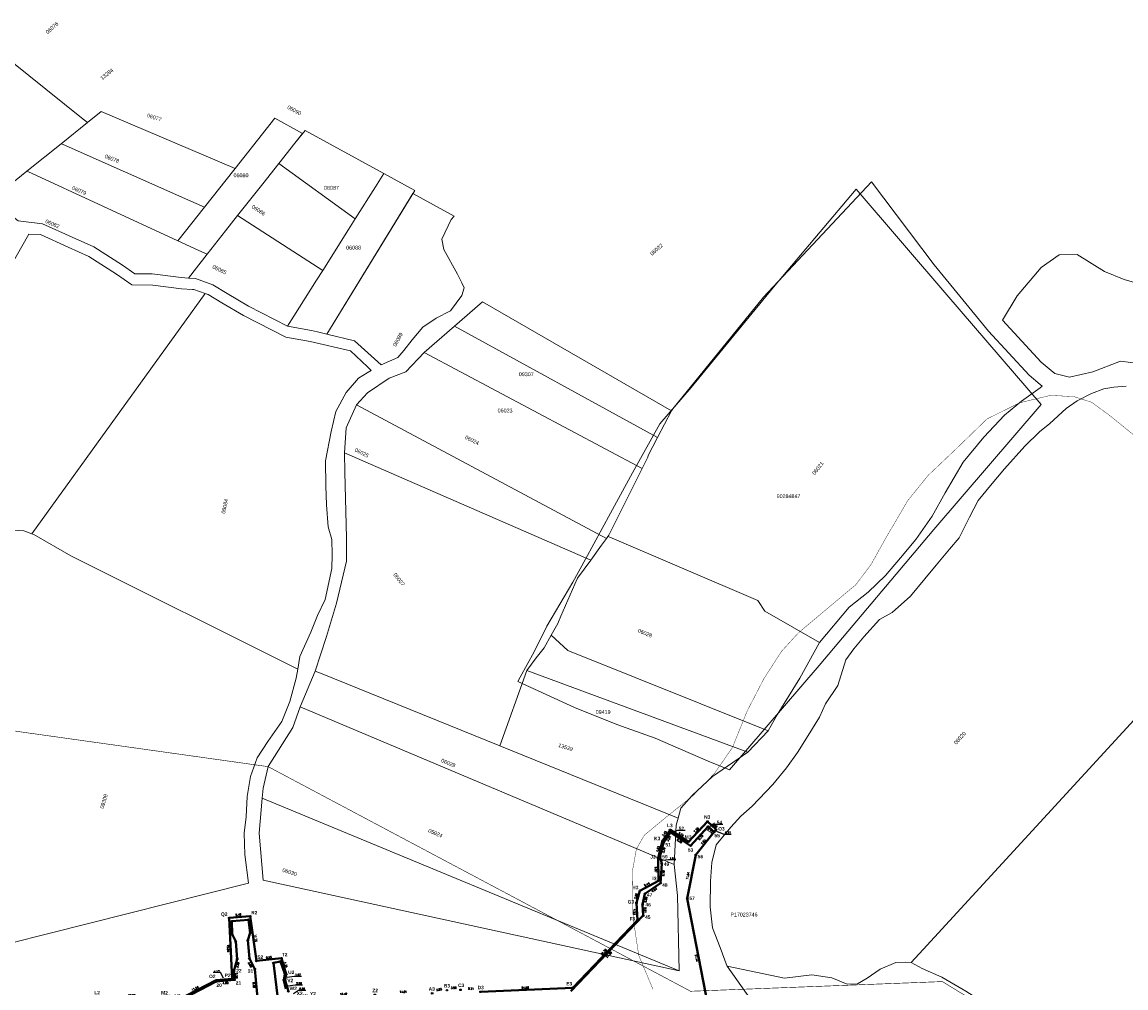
# Model space of a CAD drawing. Header units: metres. Extents: x 347609 to 748319, y 8548087 to 17123455.
# Tile 21 of 48: x 376348 to 376635, y 8568096 to 8568348. Entities that reach past the tile are written whole.
import ezdxf
from ezdxf import colors
from ezdxf.entities.mleader import LeaderData, LeaderLine
from ezdxf.enums import TextEntityAlignment as Align
from ezdxf.math import Vec2, Vec3

# ---------------------------------------------------------------- set-up
doc = ezdxf.new("R2010")
doc.units = ezdxf.units.M
doc.linetypes.add('ACAD_ISO02W100', pattern=[15, 12, -3])
doc.linetypes.add('ACAD_ISO04W100', pattern=[30, 24, -3, 0, -3])
for name, color, linetype in [('00_TEXTO', 7, 'Continuous'), ('manzanas', 2, 'Continuous'), ('VERTICES', 244, 'Continuous'), ('ZR_LIMA_PSAD56_A_WGS84', 210, 'Continuous')]:
    doc.layers.add(name, color=color, linetype=linetype)
for name, color, linetype, lineweight in [('02. FAJA MARGINAL', 5, 'ACAD_ISO02W100', 0), ('DISTANCIA', 7, 'Continuous', 9), ('Predios Rurales', 90, 'Continuous', 15), ('Red vial vecinal', 241, 'ACAD_ISO04W100', 30)]:
    doc.layers.add(name, color=color, linetype=linetype, lineweight=lineweight)
doc.layers.add('LIMITES CONSTRUCTIVO 2', color=40, linetype='Continuous', true_color=0xffbf00)
doc.layers.add('Predios Rurales Nombres', color=7, linetype='Continuous', true_color=0xffffff)
doc.styles.add('ARIAL', font='arial.ttf')
doc.styles.add('MtXpl_MS_Shell_Dlg_2', font='txt')
doc.styles.add('ROMANS', font='romans.shx')
doc.styles.get("Standard").update_dxf_attribs({"font": 'simplex.shx'})
doc.styles.add('VERTICES', font='sanssb__.ttf')

# ---------------------------------------------------------------- blocks, each defined once
blk = doc.blocks.new('A$Ca0275f86')
at = {"layer": 'VERTICES', "color": 6}
for centre in [(376526.28, 8568139.64), (376516.52, 8568137.49), (376528.02, 8568136.93), (376528.5, 8568137.53), (376514.59, 8568134.63), (376521.35, 8568134.38), (376523.25, 8568130.96), (376513.4, 8568130.16), (376185.77, 8568123.91), (376186.09, 8568124.67), (376193.79, 8568122.82), (376513.49, 8568124.19), (376184.13, 8568119.72), (376508.69, 8568121.63), (376521.01, 8568119.64), (376507.79, 8568118.48), (376401.77, 8568114.53), (376407.23, 8568114.96), (376508.06, 8568113.96), (376190.68, 8568113.3), (376181.6, 8568107.11), (376188.98, 8568104.41), (376408.86, 8568103.34), (376415.38, 8568104.03), (376416.64, 8568099.87), (376398.39, 8568098.32), (376402.54, 8568098.7), (376416.32, 8568098.24), (376491.18, 8568096.36), (376367.36, 8568093.85), (376385.39, 8568093.7), (376417.19, 8568095.4), (376419.23, 8568093.76), (376423.3, 8568093.61), (376439.69, 8568094.51), (376454.6, 8568094.89), (376458.44, 8568095.72), (376461.99, 8568095.82), (376467.18, 8568095.31), (376187.65, 8568091.12), (376191.31, 8568090.94), (376239.7, 8568091.25), (376243.3, 8568092.21), (376287.4, 8568091.13), (376315.37, 8568092.11), (376362.7, 8568092.73), (376388.13, 8568093.02), (376211.63, 8568087.76), (376214.69, 8568090.04), (376223.74, 8568088.28), (376236.7, 8568088.39), (376243.68, 8568087.62), (376259.92, 8568089.95), (376526.97, 8568088.77), (376191.53, 8568087.17), (376195.75, 8568087.11), (376217.76, 8568087.41), (376540.16, 8568080.04), (376542.92, 8568072.89), (376406.4, 8568064.85), (376496.73, 8568064.69), (376519.24, 8568066.16), (376244.73, 8568062.42), (376248.94, 8568062.75), (376282.82, 8568061.64), (376300.84, 8568063.34), (376318.88, 8568062.73), (376349.12, 8568064.42), (376420.3, 8568061.67), (376422.25, 8568063.6), (376455.48, 8568063.98), (376508.11, 8568061.76), (376188.54, 8568059.58), (376200.81, 8568059.98), (376205.81, 8568059.33), (376209.74, 8568059.97), (376231.54, 8568059.75), (376264.61, 8568060.6), (376274.65, 8568061.45), (376297.63, 8568061.37), (376406.92, 8568059.74), (376411.9, 8568059.39), (376537.57, 8568059.9), (376235.41, 8568058.41), (376244.78, 8568056.77), (376419.25, 8568058.31), (376514.44, 8568057.52), (376519.03, 8568057.78), (376512.92, 8568053.27), (376186.39, 8568050.67), (376187.9, 8568051.7), (376405, 8568052.53), (376409.71, 8568051.14), (376516.68, 8568051.86), (376533.26, 8568042.17), (376535.59, 8568041.63), (376535.75, 8568042.32), (376181.59, 8568038.27), (376181.59, 8568037.62), (376186.85, 8568037.65)]:
    blk.add_circle(centre, 0.2, dxfattribs=at)
at = {"layer": 'DISTANCIA', "style": 'ROMANS'}
for s, rotation, p in [('3.45', 55.8823, (376515.08, 8568136.47)), ('5.74', 327.2745, (376519.43, 8568136.29)), ('7.20', 46.8494, (376523.38, 8568137.41)), ('3.06', 316.4692, (376528.19, 8568138.67)), ('4.63', 75.0574, (376513.39, 8568132.5)), ('5.97', 270.9187, (376512.85, 8568127.12)), ('7.92', 346.4646, (376190.14, 8568124.35)), ('5.44', 28.108, (376510.5, 8568123.29)), ('3.28', 73.9365, (376507.66, 8568120.17)), ('10.02', 71.8849, (376192.76, 8568117.6)), ('4.53', 273.5117, (376507.33, 8568116.12)), ('5.48', 4.5222, (376404.15, 8568115.37)), ('9.05', 79.1917, (376190.41, 8568108.67)), ('11.73', 277.9775, (376408.67, 8568109.32)), ('15.86', 272.7953, (376401.52, 8568106.64)), ('24.39', 46.1924, (376499.25, 8568105.63)), ('6.55', 5.9785, (376412.1, 8568104.27)), ('4.34', 286.8833, (376416.53, 8568102.37)), ('13.35', 84.2924, (376188.89, 8568097.63)), ('11.54', 27.3013, (376392.91, 8568096.16)), ('3.93', 12.1189, (376456.39, 8568095.89)), ('3.56', 1.6637, (376460.2, 8568096.35)), ('5.21', 354.3423, (376464.72, 8568096.13)), ('24.02', 2.5168, (376478.83, 8568096.37)), ('4.80', 13.4755, (376365.05, 8568093.94)), ('18.03', 359.5457, (376376.43, 8568094.39)), ('2.83', 346.0856, (376386.65, 8568094.05)), ('4.08', 357.8765, (376421.56, 8568094.24)), ('16.42', 3.1615, (376431.52, 8568094.72)), ('14.91', 1.4705, (376447.09, 8568095.29)), ('4.14', 43.7169, (376237.72, 8568090.25)), ('3.73', 14.9983, (376241.21, 8568092.28)), ('4.61', 274.67, (376244.06, 8568090.37)), ('27.51', 2.4648, (376273.81, 8568091.16)), ('27.99', 2.0111, (376301.35, 8568092.24)), ('47.33', 0.744, (376339.06, 8568093.09)), ('15.90', 2.3394, (376203.51, 8568088.05)), ('3.82', 36.7479, (376212.83, 8568089.41)), ('4.04', 319.4047, (376216.82, 8568088.98)), ('6.05', 8.2629, (376220.85, 8568088.49)), ('12.96', 0.4597, (376230.33, 8568088.93)), ('16.40', 8.1444, (376251.55, 8568089.43)), ('4.22', 4.4049, (376246.95, 8568062.08)), ('3.77', 31.488, (376299.51, 8568061.81)), ('18.05', 358.0784, (376309.56, 8568062.48)), ('30.29', 3.1856, (376333.84, 8568062.92)), ('57.28', 0.4339, (376377.78, 8568063.98)), ('5.13', 275.8159, (376406, 8568062.19)), ('2.74', 44.6183, (376421.65, 8568062.2)), ('33.23', 0.6665, (376438.56, 8568063.16)), ('41.26', 0.9748, (376476.12, 8568063.66)), ('11.75', 345.587, (376502.19, 8568062.64)), ('8.38', 88.5159, (376519.77, 8568061.81)), ('19.36', 341.1409, (376527.99, 8568062.56)), ('12.28', 1.8417, (376194.81, 8568059.14)), ('5.04', 352.6405, (376203.21, 8568059.01)), ('3.99', 9.2288, (376207.79, 8568059.04)), ('21.80', 359.4299, (376220.46, 8568059.22)), ('5.66', 270.4346, (376245.31, 8568059.5)), ('15.81', 352.1744, (376256.59, 8568061.08)), ('10.07', 4.8414, (376269.73, 8568060.42)), ('8.18', 1.3722, (376278.8, 8568060.89)), ('14.81', 358.9524, (376289.99, 8568060.85)), ('3.52', 72.6597, (376420.35, 8568059.78)), ('7.62', 326.1726, (376510.86, 8568059.18)), ('7.91', 85.3823, (376188.85, 8568055.82)), ('4.10', 340.877, (376233.43, 8568058.44)), ('9.51', 350.0572, (376239.77, 8568057)), ('7.47', 75.0876, (376405.33, 8568056.36)), ('7.43', 351.6831, (376415.43, 8568058.22)), ('4.51', 70.2678, (376513.12, 8568055.56)), ('8.53', 75.1317, (376411.33, 8568055.05)), ('6.37', 68.3447, (376518.41, 8568054.61)), ('4.92', 343.6663, (376407.11, 8568051.29)), ('4.01', 339.4146, (376514.66, 8568052.01)), ('18.25', 76.3369, (376534.8, 8568051.13)), ('13.02', 272.0142, (376187.23, 8568044.4)), ('2.39', 347.0166, (376534.28, 8568041.33)), ('5.26', 0.3442, (376184.15, 8568037.06))]:
    blk.add_text(s, height=0.5, rotation=rotation, dxfattribs=at).set_placement(p, align=Align.MIDDLE)
for s, p in [('0.77', (376531.59, 8568136.69)), ('0.82', (376182.87, 8568125.75)), ('4.17', (376398.53, 8568100.62)), ('1.67', (376419.68, 8568099.71)), ('2.96', (376419.94, 8568097.47)), ('2.62', (376420.75, 8568096.07)), ('3.67', (376192.48, 8568093.72)), ('3.78', (376194.04, 8568090.57)), ('4.22', (376196.45, 8568089.72)), ('1.83', (376190.64, 8568049.67)), ('0.70', (376538.54, 8568039.95)), ('0.65', (376178.16, 8568037.11))]:
    blk.add_text(s, height=0.5, dxfattribs=at).set_placement(p, align=Align.MIDDLE)
at = {"layer": 'VERTICES', "style": 'VERTICES'}
for s, p in [('N3', (376526.2, 8568140.79)), ('L3', (376516.49, 8568138.62)), ('O3', (376529.91, 8568137.75)), ('K3', (376513.2, 8568135.22)), ('M3', (376521.24, 8568135.56)), ('J3', (376512.08, 8568130.43)), ('R1', (376186.11, 8568125.85)), ('I3', (376512.47, 8568124.82)), ('Q1', (376184.49, 8568124.32)), ('S1', (376195, 8568123.47)), ('H3', (376507.5, 8568122.45)), ('P1', (376183.02, 8568120.25)), ('G3', (376506.34, 8568118.73)), ('R2', (376408.3, 8568115.93)), ('Q2', (376400.48, 8568115.4)), ('F3', (376506.71, 8568114.31)), ('T1', (376191.95, 8568112.82)), ('O1', (376180.43, 8568107.2)), ('T2', (376416.2, 8568104.99)), ('U1', (376190.47, 8568104.17)), ('S2', (376409.87, 8568104.32)), ('O2', (376397.36, 8568099.33)), ('P2', (376401.37, 8568099.6)), ('U2', (376417.93, 8568100.38)), ('V2', (376417.67, 8568098.27)), ('W2', (376418.44, 8568096.2)), ('A3', (376454.5, 8568096.03)), ('B3', (376458.46, 8568096.88)), ('C3', (376462.16, 8568097)), ('D3', (376467.25, 8568096.42)), ('E3', (376490.27, 8568097.41)), ('F2', (376244.36, 8568093.26)), ('J2', (376315.39, 8568093.24)), ('K2', (376362.49, 8568093.89)), ('L2', (376367.39, 8568095.1)), ('M2', (376384.94, 8568095.05)), ('N2', (376388.3, 8568094.2)), ('X2', (376420.12, 8568094.91)), ('Y2', (376423.57, 8568094.83)), ('Z2', (376439.76, 8568095.66)), ('V1', (376188.66, 8568092.02)), ('W1', (376192.57, 8568091.77)), ('A2', (376214.76, 8568091.18)), ('E2', (376238.62, 8568092.29)), ('H2', (376259.82, 8568091.16)), ('I2', (376287.25, 8568092.33)), ('X1', (376192.84, 8568088.41)), ('Y1', (376196.06, 8568088.31)), ('Z1', (376210.84, 8568088.86)), ('B2', (376218.45, 8568088.55)), ('C2', (376223.7, 8568089.51)), ('D2', (376235.78, 8568089.51)), ('G2', (376244.74, 8568088.64)), ('T', (376349.18, 8568065.58)), ('D', (376520.01, 8568065.12)), ('B1', (376246.1, 8568061.32)), ('A1', (376249.03, 8568061.65)), ('V', (376301.34, 8568062.17)), ('U', (376319.02, 8568061.61)), ('S', (376405.65, 8568063.94)), ('L', (376422.93, 8568062.69)), ('K', (376455.73, 8568062.84)), ('J', (376496.45, 8568063.5)), ('I1', (376189.44, 8568058.66)), ('H1', (376200.78, 8568058.81)), ('F1', (376210.14, 8568058.78)), ('E1', (376231.38, 8568058.59)), ('Z', (376264.69, 8568059.34)), ('Y', (376274.59, 8568060.32)), ('X', (376282.88, 8568060.45)), ('W', (376298.02, 8568060.23)), ('R', (376405.84, 8568059.89)), ('O', (376412.57, 8568058.42)), ('M', (376421.34, 8568060.92)), ('I', (376507.8, 8568060.68)), ('C', (376536.56, 8568059.3)), ('G1', (376206.04, 8568058.18)), ('D1', (376235.43, 8568057.17)), ('C1', (376245.8, 8568056.07)), ('N', (376419.94, 8568057.38)), ('H', (376513.31, 8568057.06)), ('E', (376520.04, 8568057.57)), ('G', (376511.84, 8568052.77)), ('K1', (376187.63, 8568049.88)), ('J1', (376188.97, 8568051.34)), ('Q', (376403.91, 8568052.05)), ('P', (376410.37, 8568050.02)), ('F', (376517.36, 8568050.87)), ('B', (376532.25, 8568042.04)), ('N1', (376180.4, 8568038.59)), ('A', (376535.94, 8568040.63)), ('M1', (376180.75, 8568036.46)), ('L1', (376188.03, 8568036.87))]:
    blk.add_text(s, height=0.9, dxfattribs=at).set_placement(p, align=Align.MIDDLE)
at = {"layer": '00_TEXTO', "color": 0, "lineweight": 9}
ml = blk.add_multileader_mtext('Standard', dxfattribs=at)
ml.set_content('')
ml.set_leader_properties()
ml.build(insert=Vec2(0, 0))
ml.multileader.update_dxf_attribs({"text_right_attachment_type": 6, "dogleg_length": 3, "arrow_head_size": 0.3})
ctx = ml.context
ctx.base_point, ctx.char_height, ctx.arrow_head_size, ctx.landing_gap_size, ctx.plane_origin = Vec3(376532.48, 8568136.35), 0.009, 0.3, 0.0045, Vec3(376513.92, 8568122.29)
ctx.right_attachment = 6
notes = []
notes.append((ctx, [(1, (1, 1, 0), (376530.57, 8568136.35), (1, 0), 1.9, [(0, [(376528.38, 8568137.2)], 0, [])])]))
ctx.mtext.insert, ctx.mtext.text_direction, ctx.mtext.rotation, ctx.mtext.flow_direction = Vec3(376532.48, 8568136.35), Vec3(-1, 0), 3.141593, 5
ml = blk.add_multileader_mtext('Standard', dxfattribs=at)
ml.set_content('')
ml.set_leader_properties()
ml.build(insert=Vec2(0, 0))
ml.multileader.update_dxf_attribs({"text_right_attachment_type": 6, "dogleg_length": 3, "arrow_head_size": 0.3})
ctx = ml.context
ctx.base_point, ctx.char_height, ctx.arrow_head_size, ctx.landing_gap_size, ctx.plane_origin = Vec3(376181.94, 8568125.46), 0.009, 0.3, 0.0045, Vec3(376171.39, 8568109.39)
ctx.right_attachment, ctx.text_align_type = 6, 2
notes.append((ctx, [(0, (1, 1, 0), (376183.85, 8568125.46), (-1, 0), 1.9, [(0, [(376185.85, 8568124.3)], 0, [])])]))
ctx.mtext.insert, ctx.mtext.text_direction, ctx.mtext.rotation, ctx.mtext.alignment, ctx.mtext.flow_direction = Vec3(376181.95, 8568125.45), Vec3(-1, 0), 3.141593, 3, 5
ml = blk.add_multileader_mtext('Standard', dxfattribs=at)
ml.set_content('')
ml.set_leader_properties()
ml.build(insert=Vec2(0, 0))
ml.multileader.update_dxf_attribs({"text_right_attachment_type": 6, "dogleg_length": 3, "arrow_head_size": 0.3})
ctx = ml.context
ctx.base_point, ctx.char_height, ctx.arrow_head_size, ctx.landing_gap_size, ctx.plane_origin = Vec3(376397.59, 8568100.31), 0.009, 0.3, 0.0045, Vec3(376385.97, 8568083.7)
ctx.right_attachment, ctx.text_align_type = 6, 2
notes.append((ctx, [(0, (1, 1, 0), (376399.5, 8568100.31), (-1, 0), 1.9, [(0, [(376400.43, 8568098.61)], 0, [])])]))
ctx.mtext.insert, ctx.mtext.text_direction, ctx.mtext.rotation, ctx.mtext.alignment, ctx.mtext.flow_direction = Vec3(376397.59, 8568100.3), Vec3(-1, 0), 3.141593, 3, 5
ml = blk.add_multileader_mtext('Standard', dxfattribs=at)
ml.set_content('')
ml.set_leader_properties()
ml.build(insert=Vec2(0, 0))
ml.multileader.update_dxf_attribs({"text_right_attachment_type": 6, "dogleg_length": 3, "arrow_head_size": 0.3})
ctx = ml.context
ctx.base_point, ctx.char_height, ctx.arrow_head_size, ctx.landing_gap_size, ctx.plane_origin = Vec3(376420.58, 8568099.38), 0.009, 0.3, 0.0045, Vec3(376402.09, 8568084.13)
ctx.right_attachment = 6
notes.append((ctx, [(1, (1, 1, 0), (376418.67, 8568099.38), (1, 0), 1.9, [(0, [(376416.56, 8568099.04)], 0, [])])]))
ctx.mtext.insert, ctx.mtext.text_direction, ctx.mtext.rotation, ctx.mtext.flow_direction = Vec3(376420.58, 8568099.38), Vec3(-1, 0), 3.141593, 5
ml = blk.add_multileader_mtext('Standard', dxfattribs=at)
ml.set_content('')
ml.set_leader_properties()
ml.build(insert=Vec2(0, 0))
ml.multileader.update_dxf_attribs({"text_right_attachment_type": 6, "dogleg_length": 3, "arrow_head_size": 0.3})
ctx = ml.context
ctx.base_point, ctx.char_height, ctx.arrow_head_size, ctx.landing_gap_size, ctx.plane_origin = Vec3(376420.88, 8568097.15), 0.009, 0.3, 0.0045, Vec3(376402.4, 8568081.9)
ctx.right_attachment = 6
notes.append((ctx, [(1, (1, 1, 0), (376418.98, 8568097.15), (1, 0), 1.9, [(0, [(376416.86, 8568096.81)], 0, [])])]))
ctx.mtext.insert, ctx.mtext.text_direction, ctx.mtext.rotation, ctx.mtext.flow_direction = Vec3(376420.89, 8568097.15), Vec3(-1, 0), 3.141593, 5
ml = blk.add_multileader_mtext('Standard', dxfattribs=at)
ml.set_content('')
ml.set_leader_properties()
ml.build(insert=Vec2(0, 0))
ml.multileader.update_dxf_attribs({"text_right_attachment_type": 6, "dogleg_length": 3, "arrow_head_size": 0.3})
ctx = ml.context
ctx.base_point, ctx.char_height, ctx.arrow_head_size, ctx.landing_gap_size, ctx.plane_origin = Vec3(376421.69, 8568095.77), 0.009, 0.3, 0.0045, Vec3(376403.81, 8568079.78)
ctx.right_attachment = 6
notes.append((ctx, [(1, (1, 1, 0), (376419.79, 8568095.77), (1, 0), 1.9, [(0, [(376418.27, 8568094.69)], 0, [])])]))
ctx.mtext.insert, ctx.mtext.text_direction, ctx.mtext.rotation, ctx.mtext.flow_direction = Vec3(376421.7, 8568095.76), Vec3(-1, 0), 3.141593, 5
ml = blk.add_multileader_mtext('Standard', dxfattribs=at)
ml.set_content('')
ml.set_leader_properties()
ml.build(insert=Vec2(0, 0))
ml.multileader.update_dxf_attribs({"text_right_attachment_type": 6, "dogleg_length": 3, "arrow_head_size": 0.3})
ctx = ml.context
ctx.base_point, ctx.char_height, ctx.arrow_head_size, ctx.landing_gap_size, ctx.plane_origin = Vec3(376193.46, 8568093.41), 0.009, 0.3, 0.0045, Vec3(376175.35, 8568076.33)
ctx.right_attachment = 6
notes.append((ctx, [(1, (1, 1, 0), (376191.55, 8568093.41), (1, 0), 1.9, [(0, [(376189.81, 8568091.24)], 0, [])])]))
ctx.mtext.insert, ctx.mtext.text_direction, ctx.mtext.rotation, ctx.mtext.flow_direction = Vec3(376193.46, 8568093.41), Vec3(-1, 0), 3.141593, 5
ml = blk.add_multileader_mtext('Standard', dxfattribs=at)
ml.set_content('')
ml.set_leader_properties()
ml.build(insert=Vec2(0, 0))
ml.multileader.update_dxf_attribs({"text_right_attachment_type": 6, "dogleg_length": 3, "arrow_head_size": 0.3})
ctx = ml.context
ctx.base_point, ctx.char_height, ctx.arrow_head_size, ctx.landing_gap_size, ctx.plane_origin = Vec3(376194.97, 8568090.29), 0.009, 0.3, 0.0045, Vec3(376177.1, 8568074.32)
ctx.right_attachment = 6
notes.append((ctx, [(1, (1, 1, 0), (376193.06, 8568090.29), (1, 0), 1.9, [(0, [(376191.57, 8568089.23)], 0, [])])]))
ctx.mtext.insert, ctx.mtext.text_direction, ctx.mtext.rotation, ctx.mtext.flow_direction = Vec3(376194.97, 8568090.28), Vec3(-1, 0), 3.141593, 5
ml = blk.add_multileader_mtext('Standard', dxfattribs=at)
ml.set_content('')
ml.set_leader_properties()
ml.build(insert=Vec2(0, 0))
ml.multileader.update_dxf_attribs({"text_right_attachment_type": 6, "dogleg_length": 3, "arrow_head_size": 0.3})
ctx = ml.context
ctx.base_point, ctx.char_height, ctx.arrow_head_size, ctx.landing_gap_size, ctx.plane_origin = Vec3(376197.4, 8568089.4), 0.009, 0.3, 0.0045, Vec3(376179.29, 8568072.31)
ctx.right_attachment = 6
notes.append((ctx, [(1, (1, 1, 0), (376195.49, 8568089.4), (1, 0), 1.9, [(0, [(376193.75, 8568087.22)], 0, [])])]))
ctx.mtext.insert, ctx.mtext.text_direction, ctx.mtext.rotation, ctx.mtext.flow_direction = Vec3(376197.4, 8568089.39), Vec3(-1, 0), 3.141593, 5
ml = blk.add_multileader_mtext('Standard', dxfattribs=at)
ml.set_content('')
ml.set_leader_properties()
ml.build(insert=Vec2(0, 0))
ml.multileader.update_dxf_attribs({"text_right_attachment_type": 6, "dogleg_length": 3, "arrow_head_size": 0.3})
ctx = ml.context
ctx.base_point, ctx.char_height, ctx.arrow_head_size, ctx.landing_gap_size, ctx.plane_origin = Vec3(376191.62, 8568049.33), 0.009, 0.3, 0.0045, Vec3(376172.83, 8568036.21)
ctx.right_attachment = 6
notes.append((ctx, [(1, (1, 1, 0), (376189.72, 8568049.33), (1, 0), 1.9, [(0, [(376187.29, 8568051.12)], 0, [])])]))
ctx.mtext.insert, ctx.mtext.text_direction, ctx.mtext.rotation, ctx.mtext.flow_direction = Vec3(376191.62, 8568049.32), Vec3(-1, 0), 3.141593, 5
ml = blk.add_multileader_mtext('Standard', dxfattribs=at)
ml.set_content('')
ml.set_leader_properties()
ml.build(insert=Vec2(0, 0))
ml.multileader.update_dxf_attribs({"text_right_attachment_type": 6, "dogleg_length": 3, "arrow_head_size": 0.3})
ctx = ml.context
ctx.base_point, ctx.char_height, ctx.arrow_head_size, ctx.landing_gap_size, ctx.plane_origin = Vec3(376539.52, 8568039.61), 0.009, 0.3, 0.0045, Vec3(376521.28, 8568027.03)
ctx.right_attachment = 6
notes.append((ctx, [(1, (1, 1, 0), (376537.62, 8568039.61), (1, 0), 1.9, [(0, [(376535.74, 8568041.94)], 0, [])])]))
ctx.mtext.insert, ctx.mtext.text_direction, ctx.mtext.rotation, ctx.mtext.flow_direction = Vec3(376539.53, 8568039.6), Vec3(-1, 0), 3.141593, 5
ml = blk.add_multileader_mtext('Standard', dxfattribs=at)
ml.set_content('')
ml.set_leader_properties()
ml.build(insert=Vec2(0, 0))
ml.multileader.update_dxf_attribs({"text_right_attachment_type": 6, "dogleg_length": 3, "arrow_head_size": 0.3})
ctx = ml.context
ctx.base_point, ctx.char_height, ctx.arrow_head_size, ctx.landing_gap_size, ctx.plane_origin = Vec3(376177.23, 8568036.79), 0.009, 0.3, 0.0045, Vec3(376167.9, 8568023.3)
ctx.right_attachment, ctx.text_align_type = 6, 2
notes.append((ctx, [(0, (1, 1, 0), (376179.14, 8568036.8), (-1, 0), 1.9, [(0, [(376181.55, 8568037.9)], 0, [])])]))
ctx.mtext.insert, ctx.mtext.text_direction, ctx.mtext.rotation, ctx.mtext.alignment, ctx.mtext.flow_direction = Vec3(376177.23, 8568036.79), Vec3(-1, 0), 3.141593, 3, 5
for ctx, leaders in notes:
    for number, flags, end, landing, length, lines in leaders:
        leader = LeaderData()
        leader.index, (leader.has_last_leader_line, leader.has_dogleg_vector, leader.attachment_direction) = number, flags
        leader.last_leader_point, leader.dogleg_vector, leader.dogleg_length = Vec3(end), Vec3(landing), length
        for number, points, colour, breaks in lines:
            line = LeaderLine()
            line.index, line.vertices, line.color, line.breaks = number, Vec3.list(points), colors.encode_raw_color(colour), breaks
            leader.lines.append(line)
        ctx.leaders.append(leader)

msp = doc.modelspace()

# ---------------------------------------------------------------- linework, layer by layer
at = {"layer": '02. FAJA MARGINAL', "color": 5, "true_color": 0x0000ff, "const_width": 0.15}
msp.add_lwpolyline([(375944.21, 8568225.32), (376206.11, 8568182.84), (376411.91, 8568153.92), (376521.88, 8568095.45), (376587.39, 8568097.97), (376762.57, 8567991.38), (376844.21, 8567959.75), (376944.87, 8567884.1), (376955.43, 8567843.63), (376907.81, 8567795.71), (376886.7, 8567724.66), (376871.82, 8567560.1), (376878.43, 8567515.12), (376926.06, 8567441.04)], dxfattribs=at)
at = {"layer": 'LIMITES CONSTRUCTIVO 2', "lineweight": 40, "ltscale": 30, "flags": 128}
for points in [[(376467.18, 8568095.31), (376491.18, 8568096.36), (376508.06, 8568113.96), (376507.79, 8568118.48), (376508.69, 8568121.63), (376513.49, 8568124.19), (376513.4, 8568130.16), (376514.59, 8568134.63), (376516.52, 8568137.49), (376521.35, 8568134.38), (376526.28, 8568139.64), (376528.5, 8568137.53), (376528.02, 8568136.93), (376523.25, 8568130.96), (376521.01, 8568119.64), (376526.97, 8568088.77)], [(376388.13, 8568093.02), (376398.39, 8568098.32), (376402.54, 8568098.7), (376401.77, 8568114.53), (376407.23, 8568114.96), (376408.86, 8568103.34), (376415.38, 8568104.03), (376416.64, 8568099.87), (376416.32, 8568098.24), (376417.19, 8568095.4)]]:
    msp.add_lwpolyline(points, dxfattribs=at)
at = {"layer": 'LIMITES CONSTRUCTIVO 2', "color": 144, "lineweight": 40, "ltscale": 30, "elevation": 473.57, "flags": 128}
for points in [[(376526.97, 8568088.77), (376521.01, 8568119.64), (376523.25, 8568130.96), (376528.02, 8568136.93), (376526.42, 8568138.34), (376521.88, 8568133.35), (376516.62, 8568136.82), (376514.82, 8568134.13), (376513.89, 8568130.45), (376514.36, 8568128.68), (376514.08, 8568123.59), (376509.98, 8568120.84), (376509.4, 8568118.04), (376509.54, 8568115.14), (376490.66, 8568095.47)], [(376409.24, 8568092.87), (376408.44, 8568101.22), (376407.03, 8568103.96), (376406.63, 8568108.71), (376407.25, 8568110.62), (376406.78, 8568114.07), (376402.43, 8568113.68), (376402.51, 8568110.28), (376403.47, 8568108.4), (376403.84, 8568103.8), (376403.01, 8568100.7), (376403.17, 8568098.41), (376398.39, 8568097.97), (376388.1, 8568092.57)], [(376416.56, 8568096.06), (376415.98, 8568098.38), (376416.29, 8568099.96), (376415.13, 8568103.22), (376413.28, 8568102.81), (376414.56, 8568092.87)]]:
    msp.add_lwpolyline(points, dxfattribs=at)
at = {"layer": 'Predios Rurales', "lineweight": 15}
for points in [[(376336.95, 8568303.71), (376310.75, 8568325.03), (376335.6, 8568345.07), (376349.59, 8568333.84), (376363.32, 8568322.82), (376364.87, 8568321.57), (376358.04, 8568316.09), (376349.14, 8568308.94), (376339.84, 8568301.46)], [(376395.31, 8568299.56), (376391.04, 8568301.45), (376358.58, 8568315.85), (376358.04, 8568316.09), (376364.87, 8568321.57), (376368.49, 8568324.48), (376403.32, 8568309.67), (376402.98, 8568309.24)], [(376393.85, 8568288.32), (376388.4, 8568290.84), (376395.31, 8568299.56), (376402.98, 8568309.24), (376403.32, 8568309.67), (376411.41, 8568319.88), (376413.66, 8568322.71), (376420.88, 8568318.77), (376418.87, 8568316.23), (376414.69, 8568310.94), (376410.51, 8568305.64), (376403.97, 8568297.36), (376400.83, 8568293.38), (376396.05, 8568287.31)], [(376434.6, 8568296.53), (376414.69, 8568310.94), (376418.87, 8568316.23), (376421.51, 8568319.57), (376442.06, 8568308.34), (376439.85, 8568304.85)], [(376388.4, 8568290.84), (376349.32, 8568308.86), (376349.14, 8568308.94), (376358.04, 8568316.09), (376358.58, 8568315.85), (376391.04, 8568301.45), (376395.31, 8568299.56)], [(376426.11, 8568283.09), (376403.97, 8568297.36), (376410.51, 8568305.64), (376414.69, 8568310.94), (376434.6, 8568296.53), (376432.83, 8568293.73)], [(376381.76, 8568282.19), (376377.18, 8568282.2), (376374.02, 8568284.46), (376366.56, 8568289.23), (376360.89, 8568291.76), (376353.2, 8568295.24), (376346.87, 8568296), (376339.84, 8568301.46), (376349.14, 8568308.94), (376349.32, 8568308.86), (376388.4, 8568290.84), (376393.85, 8568288.32), (376396.05, 8568287.31), (376393.27, 8568283.79), (376391.16, 8568281.12), (376389.31, 8568281.22)], [(376418.6, 8568271.19), (376424.52, 8568280.57), (376426.11, 8568283.09), (376432.83, 8568293.73), (376434.6, 8568296.53), (376439.85, 8568304.85), (376442.06, 8568308.34), (376450.09, 8568303.95), (376427.16, 8568266.53), (376424.77, 8568267.1), (376423.18, 8568267.48), (376416.97, 8568268.61)], [(376539.39, 8568197.18), (376500.86, 8568213.64), (376500.35, 8568213.85), (376500.61, 8568214.21), (376509.26, 8568231.52), (376510.74, 8568234.48), (376510.83, 8568234.95), (376513.26, 8568239.58), (376516.94, 8568246.57), (376517.22, 8568247.11), (376540.87, 8568276.17), (376568.93, 8568306.16), (376585.29, 8568284.52), (376599.38, 8568267.3), (376609.98, 8568255.81), (376612.88, 8568253.4), (376613.43, 8568252.94), (376612.88, 8568252.54), (376608.05, 8568249.05), (376603.6, 8568245.42), (376598.17, 8568239.66), (376592.85, 8568233.21), (376588.16, 8568225.16), (376584.76, 8568219.13), (376580.51, 8568213.06), (376576.53, 8568208.3), (376572.64, 8568203.65), (376568.11, 8568199.33), (376563.14, 8568195.48), (376555.46, 8568186.25), (376541.16, 8568194.36), (376541.17, 8568194.41)], [(376427.16, 8568266.53), (376449.56, 8568303.09), (376460.31, 8568297.22), (376459.57, 8568296.33), (376457.13, 8568291.25), (376457.68, 8568288.53), (376461.17, 8568282.14), (376462.3, 8568279.87), (376462.9, 8568278.61), (376462.32, 8568276.55), (376459.38, 8568272.62), (376455.63, 8568270.69), (376452.17, 8568268.33), (376449.43, 8568265.06), (376447.24, 8568262.28), (376445.69, 8568260.41), (376441.29, 8568258.53), (376434.38, 8568264.81)], [(376397.54, 8568279.38), (376392.96, 8568281.02), (376391.16, 8568281.12), (376393.27, 8568283.79), (376396.05, 8568287.31), (376400.83, 8568293.38), (376403.97, 8568297.36), (376426.11, 8568283.09), (376424.52, 8568280.57), (376418.6, 8568271.19), (376416.97, 8568268.61), (376406.81, 8568273.84), (376401.28, 8568277.09)], [(376673.57, 8568230.73), (376650.08, 8568251.62), (376645.46, 8568255.46), (376639.17, 8568258.82), (376633.81, 8568259.5), (376626.55, 8568256.7), (376620.47, 8568255.34), (376616.68, 8568256.25), (376615.71, 8568257.06), (376613.13, 8568259.22), (376603.05, 8568270.14), (376606.87, 8568276.45), (376613.09, 8568283.88), (376617.85, 8568287.17), (376622.49, 8568287.26), (376629.58, 8568282.85), (376634.71, 8568280.7), (376644.87, 8568277.79), (376653.77, 8568276.68), (376665.02, 8568277.7), (376666.25, 8568277.21), (376673.56, 8568274.22), (376681.9, 8568266.89), (376696.86, 8568251.19)], [(376419.6, 8568179.29), (376360.57, 8568208.82), (376350.88, 8568214.35), (376350.42, 8568214.52), (376395.52, 8568277.12), (376396.28, 8568276.85), (376399.82, 8568274.66), (376405.51, 8568271.33), (376416.56, 8568265.7), (376422.88, 8568264.62), (376433.33, 8568262.16), (376437.74, 8568258.03), (376438.75, 8568257.08), (376437.67, 8568256.43), (376435.44, 8568255.09), (376432.22, 8568251.36), (376429.49, 8568246.39), (376428.29, 8568241.14), (376426.87, 8568233.5), (376426.9, 8568227.01), (376427.1, 8568222.05), (376427.51, 8568216.36), (376428.52, 8568213.02), (376428.61, 8568209.07), (376428.5, 8568205.53), (376426.77, 8568197.44), (376424.76, 8568193.27), (376422.99, 8568188.97), (376420.13, 8568182.62)], [(376513.26, 8568239.58), (376460.46, 8568268.63), (376467.68, 8568274.95), (376516.94, 8568246.57)], [(376509.26, 8568231.52), (376452.55, 8568261.71), (376460.46, 8568268.63), (376513.26, 8568239.58), (376510.83, 8568234.95), (376510.74, 8568234.48)], [(376499.99, 8568213.35), (376434.93, 8568248.14), (376437.76, 8568251.27), (376443.44, 8568255.07), (376447.77, 8568256.69), (376452.55, 8568261.71), (376509.26, 8568231.52), (376500.61, 8568214.21), (376500.35, 8568213.85)], [(376448.75, 8568228.2), (376431.75, 8568235.6), (376432.26, 8568242.1), (376434.93, 8568248.14), (376499.99, 8568213.35), (376498.72, 8568211.6), (376495.88, 8568207.67)], [(376431.89, 8568230.62), (376431.75, 8568235.6), (376448.75, 8568228.2), (376495.88, 8568207.67), (376492.48, 8568202.98), (376492.39, 8568202.78), (376488.12, 8568193.09), (376487.29, 8568191.2), (376485.6, 8568188.13), (376483.79, 8568184.84), (376481.69, 8568182.29), (376479.28, 8568178.98), (376472.21, 8568159.32), (376425.52, 8568178.23), (376424.11, 8568178.8), (376427.12, 8568187.77), (376429.68, 8568196.45), (376432.29, 8568207.41), (376432.35, 8568213.53)], [(376542.1, 8568163.21), (376489.89, 8568184.14), (376485.6, 8568188.13), (376487.29, 8568191.2), (376488.12, 8568193.09), (376492.39, 8568202.78), (376492.48, 8568202.98), (376495.88, 8568207.67), (376498.72, 8568211.6), (376499.99, 8568213.35), (376500.35, 8568213.85), (376500.86, 8568213.64), (376539.39, 8568197.18), (376541.17, 8568194.41), (376541.16, 8568194.36), (376555.46, 8568186.25), (376550.27, 8568176.97), (376544.43, 8568167.41)], [(376536.77, 8568157.65), (376479.28, 8568178.98), (376481.69, 8568182.29), (376483.79, 8568184.84), (376485.6, 8568188.13), (376489.89, 8568184.14), (376542.1, 8568163.21)], [(376517.57, 8568128.46), (376420.24, 8568169.47), (376424.11, 8568178.8), (376425.52, 8568178.23), (376472.21, 8568159.32), (376518.61, 8568140.52), (376518.1, 8568138.7)], [(376518.61, 8568140.52), (376472.21, 8568159.32), (376479.28, 8568178.98), (376536.77, 8568157.65), (376527.54, 8568151.35), (376522.25, 8568146.38), (376519.34, 8568143.15)], [(376518.89, 8568100.73), (376410.37, 8568145.74), (376410.58, 8568148.31), (376411.94, 8568153.96), (376418.37, 8568164.1), (376420.24, 8568169.47), (376517.57, 8568128.46), (376518.43, 8568120.42)], [(376518.89, 8568100.73), (376410.59, 8568124.41), (376409.61, 8568136.61), (376410.37, 8568145.74)]]:
    msp.add_lwpolyline(points, close=True, dxfattribs=at)
for points in [[(376343, 8568280.94), (376349.66, 8568292.51), (376352.64, 8568292.44), (376359.89, 8568289.12), (376365.24, 8568286.73), (376372.44, 8568282.09), (376376.44, 8568279.36), (376381.86, 8568279.25), (376389.36, 8568278.29), (376392.18, 8568278.17), (376392.53, 8568278.16), (376395.52, 8568277.12), (376350.42, 8568214.52), (376348.32, 8568215.31), (376328.43, 8568216.49)], [(376683.42, 8568216.29), (376582.44, 8568106.34), (376582.43, 8568106.35), (376579.28, 8568102.91), (376579.27, 8568102.9), (376577.7, 8568103.04), (376575.3, 8568102.97), (376571.23, 8568101.23), (376567.87, 8568098.83), (376565.3, 8568097.36), (376562.61, 8568097.26), (376558.61, 8568098.94), (376553.43, 8568099.72), (376546.32, 8568098.87), (376531.42, 8568101.96), (376531.38, 8568101.9), (376529.59, 8568106.88), (376527.55, 8568112), (376526.94, 8568117.47), (376527.07, 8568124.11), (376527.41, 8568129), (376528.49, 8568133.55), (376532.35, 8568138.17), (376534.97, 8568141.06), (376537.89, 8568143.67), (376543.24, 8568149.31), (376546.85, 8568153.64), (376549.7, 8568157.58), (376552.5, 8568162.06), (376555.45, 8568166.76), (376557.01, 8568170.27), (376560.18, 8568175.08), (376562.3, 8568181.7), (376564.37, 8568184.61), (376566.94, 8568187.7), (376571.03, 8568192.21), (376574.31, 8568194.03), (376579.1, 8568198.28), (376582.86, 8568202.8), (376585.8, 8568206.34), (376589.3, 8568210.54), (376591.75, 8568213.52), (376594.45, 8568218.91), (376596.69, 8568223.19), (376599.93, 8568227.12), (376603.6, 8568231.47), (376608.91, 8568237.34), (376612.69, 8568241.09), (376615.35, 8568243.24), (376619.68, 8568247.16), (376622.51, 8568249.12), (376626.19, 8568251.06), (376629.41, 8568252.32), (376632.05, 8568252.67), (376635.22, 8568252.99)], [(376328.43, 8568216.49), (376348.32, 8568215.31), (376350.42, 8568214.52), (376350.88, 8568214.35), (376360.57, 8568208.82), (376419.6, 8568179.29), (376419.23, 8568176.97), (376417.52, 8568170.87), (376415.44, 8568165.64), (376411.84, 8568160.45), (376409.09, 8568156.19), (376407.32, 8568151.35), (376406.44, 8568146.12), (376406.2, 8568140.86), (376405.67, 8568136.64), (376405.86, 8568131.04), (376406.83, 8568123.63), (376292.44, 8568094.8)], [(376645.3, 8568066.96), (376625.35, 8568077.18), (376621.05, 8568081.96), (376612.19, 8568090.33), (376609.39, 8568092.23), (376606.4, 8568091.71), (376603.37, 8568090.98), (376599.25, 8568091.81), (376593.49, 8568095.44), (376587.31, 8568099.15), (376582.18, 8568101.4), (376579.28, 8568102.91), (376582.43, 8568106.35), (376582.44, 8568106.34), (376683.42, 8568216.29)]]:
    msp.add_lwpolyline(points, dxfattribs=at)
at = {"layer": 'Red vial vecinal', "lineweight": 15, "transparency": 33554687, "const_width": 0.1}
msp.add_lwpolyline([(376725.53, 8568168.62), (376631.19, 8568245.16), (376626.29, 8568248.77), (376621.71, 8568250.24), (376615.56, 8568250.58), (376607.57, 8568248.66), (376599.05, 8568244.45), (376590.9, 8568236.56), (376583.67, 8568229.7), (376578.38, 8568223.14), (376572.72, 8568213.48), (376568.82, 8568206.5), (376564.86, 8568201.26), (376556.74, 8568194.47), (376549.97, 8568188.78), (376545.5, 8568183.89), (376540.96, 8568176.81), (376536.63, 8568168.47), (376532.76, 8568158.89), (376528.15, 8568152.25), (376522.7, 8568146.54), (376515.48, 8568140.74), (376509.84, 8568136.08), (376507.78, 8568132.54), (376506.76, 8568126.87), (376506.9, 8568114.59), (376508.39, 8568104.75), (376512.08, 8568095.98)], dxfattribs=at)
at = {"layer": 'VERTICES', "color": 6}
for centre in [(376516.62, 8568136.82), (376526.42, 8568138.34), (376528.02, 8568136.93), (376514.82, 8568134.13), (376521.88, 8568133.35), (376523.25, 8568130.96), (376513.89, 8568130.45), (376514.36, 8568128.68), (376514.08, 8568123.59), (376509.98, 8568120.84), (376521.01, 8568119.64), (376509.4, 8568118.04), (376402.43, 8568113.68), (376406.78, 8568114.07), (376509.54, 8568115.14), (376407.25, 8568110.62), (376402.51, 8568110.28), (376403.47, 8568108.4), (376406.63, 8568108.71), (376403.84, 8568103.8), (376407.03, 8568103.96), (376413.28, 8568102.81), (376415.13, 8568103.22), (376403.01, 8568100.7), (376408.44, 8568101.22), (376416.29, 8568099.96), (376398.39, 8568097.97), (376403.17, 8568098.41), (376415.98, 8568098.38)]:
    msp.add_circle(centre, 0.2, dxfattribs=at)
at = {"layer": 'ZR_LIMA_PSAD56_A_WGS84', "linetype": 'Continuous', "lineweight": 15, "flags": 128}
msp.add_lwpolyline([(376555.37, 8568180.28), (376531.99, 8568153.06), (376526.43, 8568155.39), (376512.66, 8568161.36), (376502.71, 8568164.93), (376491.68, 8568169.33), (376476.92, 8568176.13), (376477.5, 8568177.21), (376481.15, 8568183.85), (376484.47, 8568190.49), (376491.19, 8568201.94), (376494.51, 8568207.91), (376501.06, 8568219.95), (376506.78, 8568230.4), (376513.91, 8568243.18), (376522.04, 8568252.64), (376543.44, 8568278.7), (376565, 8568304.26), (376588.55, 8568276.71), (376613.1, 8568248.16), (376585.23, 8568215.63), (376555.37, 8568180.28)], close=True, dxfattribs=at)
msp.add_lwpolyline([(376548.15, 8568078.29), (376531.42, 8568101.96), (376531.38, 8568101.9), (376529.59, 8568106.88), (376527.55, 8568112), (376526.94, 8568117.47), (376527.07, 8568124.11), (376527.41, 8568129), (376528.49, 8568133.55), (376532.35, 8568138.17), (376534.97, 8568141.06), (376537.89, 8568143.67), (376543.24, 8568149.31), (376546.85, 8568153.64), (376549.7, 8568157.58), (376552.5, 8568162.06), (376555.45, 8568166.76), (376557.01, 8568170.27), (376560.18, 8568175.08), (376562.3, 8568181.7), (376564.37, 8568184.61), (376566.94, 8568187.7), (376571.03, 8568192.21), (376574.31, 8568194.03), (376579.1, 8568198.28), (376582.86, 8568202.8), (376585.8, 8568206.34), (376589.3, 8568210.54), (376591.75, 8568213.52), (376594.45, 8568218.91), (376596.69, 8568223.19), (376599.93, 8568227.12), (376603.6, 8568231.47), (376608.91, 8568237.34), (376612.69, 8568241.09), (376615.35, 8568243.24), (376619.68, 8568247.16), (376622.51, 8568249.12), (376626.19, 8568251.06), (376629.41, 8568252.32), (376632.05, 8568252.67), (376635.22, 8568252.99)], dxfattribs=at)

# ---------------------------------------------------------------- block references
at = {"layer": 'manzanas'}
msp.add_blockref('A$Ca0275f86', (0, 0), dxfattribs=at)

# ---------------------------------------------------------------- texts
at = {"layer": 'DISTANCIA', "style": 'ROMANS'}
for s, rotation, p in [('2.14', 318.485, (376526.87, 8568137.21)), ('3.24', 56.1791, (376516.2, 8568135.17)), ('6.30', 326.5903, (376518.98, 8568134.56)), ('6.75', 47.7338, (376524.52, 8568135.48)), ('7.63', 51.3406, (376525.21, 8568134.32)), ('3.79', 75.9187, (376514.89, 8568132.13)), ('5.10', 86.8546, (376514.81, 8568126.16)), ('11.54', 78.8307, (376521.15, 8568125.5)), ('4.94', 33.8746, (376512.43, 8568121.8)), ('2.86', 78.2321, (376510.21, 8568119.3)), ('2.91', 272.699, (376510.07, 8568116.6)), ('27.26', 46.1731, (376500.59, 8568104.97)), ('31.44', 280.9321, (376523.42, 8568104.11)), ('3.20', 74.9324, (376403.98, 8568102.26)), ('3.09', 297.1459, (376407.23, 8568102.36)), ('2.29', 274.0418, (376403.69, 8568099.5)), ('4.80', 5.3658, (376400.81, 8568097.59)), ('8.39', 275.4975, (376408.23, 8568097.07))]:
    msp.add_text(s, height=0.5, rotation=rotation, dxfattribs=at).set_placement(p, align=Align.MIDDLE)
msp.add_text('1.83', height=0.5, dxfattribs=at).set_placement((376517.14, 8568130), align=Align.MIDDLE)
at = {"layer": 'Predios Rurales Nombres', "color": 251, "true_color": 0x636466, "style": 'ARIAL'}
for s, rotation, p in [('06076', 42.0453, (376354.74, 8568344.35)), ('13284', 38.4699, (376368.91, 8568332.37)), ('06077', -17.8607, (376380.18, 8568322.77)), ('06090', -28.4958, (376416.63, 8568325)), ('06078', -21.1702, (376369.16, 8568312.15)), ('06079', -22.9437, (376360.61, 8568303.91)), ('06086', -33.4125, (376407.35, 8568299.17)), ('06082', -22.9189, (376353.67, 8568295.25)), ('06022', 41.3356, (376512.06, 8568286.66)), ('06085', -26.0711, (376397.15, 8568283.44)), ('06089', 61.9557, (376445.47, 8568263.01)), ('06024', -26.7594, (376462.9, 8568239.07)), ('06025', -26.0148, (376434.2, 8568235.77)), ('06021', 52.9202, (376554.47, 8568229.58)), ('06084', 77.9752, (376401, 8568219.65)), ('06027', -51.8855, (376444.18, 8568203.69)), ('06028', -22.6815, (376507.91, 8568188.69)), ('06020', 48.3899, (376591.27, 8568159.39)), ('13539', -18.2903, (376487.23, 8568158.82)), ('06029', -22.5766, (376456.7, 8568154.88)), ('09309', 73.1991, (376369.35, 8568142.81)), ('05924', -23.2837, (376453.34, 8568136.63)), ('06030', -18.0422, (376415.42, 8568126.3))]:
    msp.add_text(s, height=1, rotation=rotation, dxfattribs=at).set_placement(p, align=Align.BOTTOM_LEFT)
for s, p in [('06080', (376402.91, 8568307.07)), ('06087', (376426.45, 8568303.81)), ('06088', (376432.22, 8568288.24)), ('09307', (376477.16, 8568255.28)), ('06023', (376471.64, 8568245.82)), ('09419', (376497.17, 8568167.34))]:
    msp.add_text(s, height=1, dxfattribs=at).set_placement(p, align=Align.BOTTOM_LEFT)
at = {"layer": 'VERTICES', "style": 'VERTICES'}
for s, p in [('54', (376529.39, 8568139.37)), ('52', (376519.47, 8568137.83)), ('51', (376516.03, 8568133.59)), ('55', (376528.79, 8568135.97)), ('50', (376515.19, 8568130.48)), ('53', (376521.89, 8568132.23)), ('56', (376524.41, 8568130.51)), ('49', (376515.62, 8568128.55)), ('48', (376515.18, 8568123.11)), ('47', (376511.21, 8568120.52)), ('57', (376522.26, 8568119.64)), ('46', (376510.81, 8568117.98)), ('45', (376510.72, 8568114.74)), ('22', (376404.31, 8568100.81)), ('31', (376407.33, 8568100.71)), ('20', (376399.15, 8568097.01)), ('21', (376404.17, 8568097.61))]:
    msp.add_text(s, height=0.9, dxfattribs=at).set_placement(p, align=Align.MIDDLE)
at = {"layer": 'ZR_LIMA_PSAD56_A_WGS84', "color": 0, "style": 'MtXpl_MS_Shell_Dlg_2'}
for s, p in [('90284847', (376544.29, 8568223.84)), ('P17023746', (376532.24, 8568114.91))]:
    msp.add_text(s, height=1, dxfattribs=at).set_placement(p)

# ---------------------------------------------------------------- leaders
at = {"layer": '00_TEXTO', "color": 0, "lineweight": 9}
ml = msp.add_multileader_mtext('Standard', dxfattribs=at)
ml.set_content('')
ml.set_leader_properties()
ml.build(insert=Vec2(0, 0))
ml.multileader.update_dxf_attribs({"text_right_attachment_type": 6, "dogleg_length": 3, "arrow_head_size": 0.3})
ctx = ml.context
ctx.base_point, ctx.char_height, ctx.arrow_head_size, ctx.landing_gap_size, ctx.plane_origin = Vec3(376520.46, 8568137.36), 0.009, 0.3, 0.0045, Vec3(376501.77, 8568124.23)
ctx.right_attachment = 6
notes = []
notes.append((ctx, [(1, (1, 1, 0), (376518.56, 8568137.36), (1, 0), 1.9, [(0, [(376516.84, 8568136.83)], 0, [])])]))
ctx.mtext.insert, ctx.mtext.text_direction, ctx.mtext.rotation, ctx.mtext.flow_direction = Vec3(376520.47, 8568137.35), Vec3(-1, 0), 3.141593, 5
ml = msp.add_multileader_mtext('Standard', dxfattribs=at)
ml.set_content('')
ml.set_leader_properties()
ml.build(insert=Vec2(0, 0))
ml.multileader.update_dxf_attribs({"text_right_attachment_type": 6, "dogleg_length": 3, "arrow_head_size": 0.3})
ctx = ml.context
ctx.base_point, ctx.char_height, ctx.arrow_head_size, ctx.landing_gap_size, ctx.plane_origin = Vec3(376530.31, 8568138.91), 0.009, 0.3, 0.0045, Vec3(376511.61, 8568125.78)
ctx.right_attachment = 6
notes.append((ctx, [(1, (1, 1, 0), (376528.4, 8568138.91), (1, 0), 1.9, [(0, [(376526.69, 8568138.38)], 0, [])])]))
ctx.mtext.insert, ctx.mtext.text_direction, ctx.mtext.rotation, ctx.mtext.flow_direction = Vec3(376530.31, 8568138.9), Vec3(-1, 0), 3.141593, 5
ml = msp.add_multileader_mtext('Standard', dxfattribs=at)
ml.set_content('')
ml.set_leader_properties()
ml.build(insert=Vec2(0, 0))
ml.multileader.update_dxf_attribs({"text_right_attachment_type": 6, "dogleg_length": 3, "arrow_head_size": 0.3})
ctx = ml.context
ctx.base_point, ctx.char_height, ctx.arrow_head_size, ctx.landing_gap_size, ctx.plane_origin = Vec3(376518.02, 8568129.73), 0.009, 0.3, 0.0045, Vec3(376499.19, 8568116.94)
ctx.right_attachment = 6
notes.append((ctx, [(1, (1, 1, 0), (376516.12, 8568129.73), (1, 0), 1.9, [(0, [(376514.26, 8568129.53)], 0, [])])]))
ctx.mtext.insert, ctx.mtext.text_direction, ctx.mtext.rotation, ctx.mtext.flow_direction = Vec3(376518.03, 8568129.72), Vec3(-1, 0), 3.141593, 5
for ctx, leaders in notes:
    for number, flags, end, landing, length, lines in leaders:
        leader = LeaderData()
        leader.index, (leader.has_last_leader_line, leader.has_dogleg_vector, leader.attachment_direction) = number, flags
        leader.last_leader_point, leader.dogleg_vector, leader.dogleg_length = Vec3(end), Vec3(landing), length
        for number, points, colour, breaks in lines:
            line = LeaderLine()
            line.index, line.vertices, line.color, line.breaks = number, Vec3.list(points), colors.encode_raw_color(colour), breaks
            leader.lines.append(line)
        ctx.leaders.append(leader)

doc.saveas('drawing.dxf')
